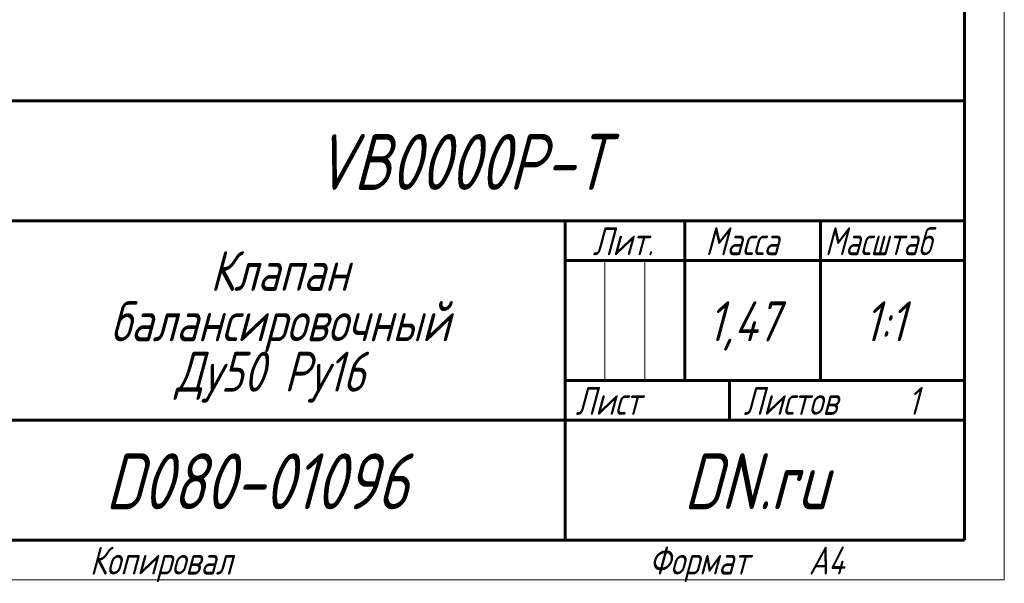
# Model space of a CAD drawing. Header units: millimetres. Extents: x 0 to 210, y 0 to 297.
# Tile 2 of 5: x 87 to 210, y 0 to 70. Entities that reach past the tile are written whole.
import ezdxf

# ---------------------------------------------------------------- set-up
doc = ezdxf.new("R2010")
doc.units = ezdxf.units.MM
doc.linetypes.add('K5LT_BASIC', pattern=[0])
doc.linetypes.add('K5LT_THIN', pattern=[0])
doc.styles.add('KTEXTSTYLE', font='txt', dxfattribs={"width": 0.96, "height": 5})

# ---------------------------------------------------------------- blocks, each defined once
blk = doc.blocks.new('U10')
at = {"color": 7, "linetype": 'K5LT_THIN', "lineweight": 18, "true_color": 0xffffff}
for p, q in [((210, 297), (210, 0)), ((159.96, 25), (159.96, 40)), ((164.98, 25), (164.98, 40)), ((210, 0), (0, 0))]:
    blk.add_line(p, q, dxfattribs=at)
at = {"color": 143, "linetype": 'K5LT_BASIC', "lineweight": 60, "true_color": 0x33acca}
for p, q in [((205, 292), (205, 5)), ((20, 60), (205, 60)), ((85, 45), (205, 45)), ((155, 5), (155, 45)), ((170, 25), (170, 45)), ((187, 25), (187, 45)), ((155, 40), (170, 40)), ((170, 40), (205, 40)), ((155, 25), (205, 25)), ((175.57, 20), (175.57, 25)), ((85, 20), (155, 20)), ((155, 20), (205, 20)), ((205, 5), (20, 5))]:
    blk.add_line(p, q, dxfattribs=at)
at = {"color": 7, "attachment_point": 1, "style": 'KTEXTSTYLE'}
for s, insert, char_height in [('\\fArial|b0|c204|p34;\\H5.0;\\W1.000;\\Q15;\\fGOST Type AU|b0|i0|c204|p34;\\Q15;\\W0.960;\\H7.00;VB0000P-T', (123.63, 55.86), 7), ('\\fArial|b0|c204|p34;\\H5.0;\\W1.000;\\Q15;\\fGOST Type AU|b0|i0|c204|p34;\\Q15;\\W0.926;\\H3.50;Масштаб', (187.52, 44.18), 3.5), ('\\fArial|b0|c204|p34;\\H5.0;\\W1.000;\\Q15;\\fGOST Type AU|b0|i0|c204|p34;\\Q15;\\W0.960;\\H3.50;Лит.', (158.47, 44.18), 3.5), ('\\fArial|b0|c204|p34;\\H5.0;\\W1.000;\\Q15;\\fGOST Type AU|b0|i0|c204|p34;\\Q15;\\W0.960;\\H3.50;Масса', (172.58, 44.18), 3.5), ('\\fArial|b0|c204|p34;\\H5.0;\\W1.000;\\Q15;\\fGOST Type AU|b0|i0|c204|p34;\\Q15;\\W0.960;Клапан', (110.56, 41.21), 5), ('\\fArial|b0|c204|p34;\\H5.0;\\W1.000;\\Q15;\\fGOST Type AU|b0|i0|c204|p34;\\Q15;\\W0.960;балансировочный', (98.06, 34.9), 5), ('\\fArial|b0|c204|p34;\\H5.0;\\W1.000;\\Q15;\\fGOST Type AU|b0|i0|c204|p34;\\Q15;\\W0.960;1,47', (172.89, 34.9), 5), ('\\fArial|b0|c204|p34;\\H5.0;\\W1.000;\\Q15;\\fGOST Type AU|b0|i0|c204|p34;\\Q15;\\W0.960;{\\c16737820;1:1}', (192.44, 34.9), 5), ('\\fArial|b0|c204|p34;\\H5.0;\\W1.000;\\Q15;\\fGOST Type AU|b0|i0|c204|p34;\\Q15;\\W0.960;Ду50 Ру16', (106.19, 28.59), 5), ('\\fArial|b0|c204|p34;\\H5.0;\\W1.000;\\Q15;\\fGOST Type AU|b0|i0|c204|p34;\\Q15;\\W0.960;\\H3.50;Лист', (156.32, 24.18), 3.5), ('\\fArial|b0|c204|p34;\\H5.0;\\W1.000;\\Q15;\\fGOST Type AU|b0|i0|c204|p34;\\Q15;\\W0.960;\\H3.50;Листов', (177.36, 24.18), 3.5), ('\\fArial|b0|c204|p34;\\H5.0;\\W1.000;\\Q15;\\fGOST Type AU|b0|i0|c204|p34;\\Q15;\\W0.960;\\H3.50;1', (197.91, 24.18), 3.5), ('\\fArial|b0|c204|p34;\\H5.0;\\W1.000;\\Q15;\\fGOST Type AU|b0|i0|c204|p34;\\Q15;\\W0.960;\\H7.00;D080-01096', (97.43, 15.86), 7), ('\\fArial|b0|c204|p34;\\H5.0;\\W1.000;\\Q15;\\fGOST Type AU|b0|i0|c204|p34;\\Q15;\\W0.960;\\H7.00;DN.ru', (169.84, 15.86), 7), ('\\fArial|b0|c204|p34;\\H5.0;\\W1.000;\\Q15;\\fGOST Type AU|b0|i0|c204|p34;\\Q15;\\W0.960;\\H3.50;Копировал', (95.5, 4.18), 3.5), ('\\fArial|b0|c204|p34;\\H5.0;\\W1.000;\\Q15;\\fGOST Type AU|b0|i0|c204|p34;\\Q15;\\W0.960;\\H3.50;Формат', (165.5, 4.18), 3.5), ('\\fArial|b0|c204|p34;\\H5.0;\\W1.000;\\Q15;\\fGOST Type AU|b0|i0|c204|p34;\\Q15;\\W0.960;\\H3.50;A4', (185.5, 4.18), 3.5)]:
    blk.add_mtext(s, dxfattribs=dict(at, insert=insert, char_height=char_height))

msp = doc.modelspace()

# ---------------------------------------------------------------- block references
msp.add_blockref('U10', (0, 0))

doc.saveas('drawing.dxf')
